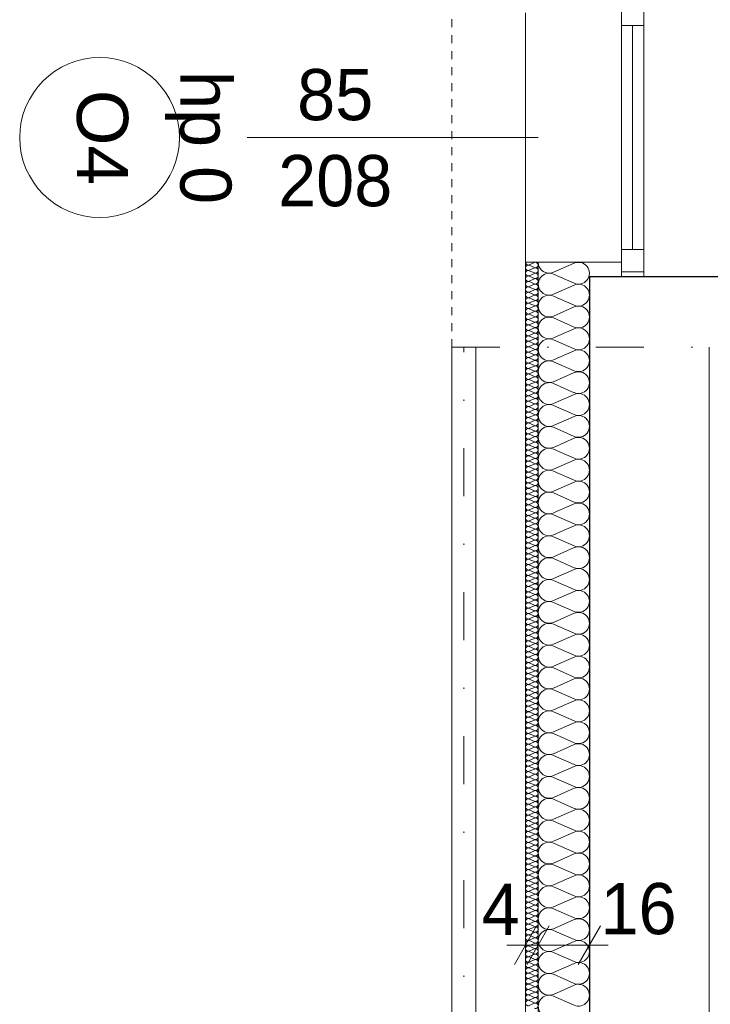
# Model space of a CAD drawing. Extents: x -613240 to -325500, y -25863 to 152403.
# Tile 180 of 254: x -432067 to -429907, y 96948 to 100026. Entities that reach past the tile are written whole.
import ezdxf

# ---------------------------------------------------------------- set-up
doc = ezdxf.new("R2010")
doc.units = 0
doc.header["$MEASUREMENT"] = 0
doc.linetypes.add('Dot & Dashed', pattern=[450, 150, -150, 0, -150])
doc.linetypes.add('Hidden Line', pattern=[50, 25, -25])
for name, color, linetype in [('Arch ocieplenie', 7, 'Continuous'), ('Inwent Izolacje', 7, 'Continuous'), ('INWENT WYMIARY', 7, 'Continuous')]:
    doc.layers.add(name, color=color, linetype=linetype)
for name, color, linetype, lineweight, true_color in [('Arch ocieplenie_Nr_Pióra__9', 7, 'Continuous', 13, 0x3dad99), ('Arch opisy okien_Nr_Pióra__9', 7, 'Continuous', 13, 0x3dad99), ('Arch opisy_Nr_Pióra__9', 7, 'Continuous', 13, 0x3dad99), ('Arch wykończenie_Nr_Pióra__3', 7, 'Continuous', 18, 0xff6600), ('Inwent Izolacje_Nr_Pióra__2', 7, 'Continuous', 13, 0x7f7f7f), ('INWENT KONST. DREWNIANA_Nr_Pióra__2', 7, 'Continuous', 13, 0x7f7f7f), ('INWENT.ŚCIANY_Nr_Pióra__2', 7, 'Continuous', 13, 0x7f7f7f), ('INWENT.ŚCIANY_Nr_Pióra__3', 7, 'Continuous', 18, 0xff6600)]:
    doc.layers.add(name, color=color, linetype=linetype, lineweight=lineweight, true_color=true_color)
for name, color, linetype, lineweight in [('INWENT DACH_Nr_Pióra__21', 7, 'Continuous', 9), ('INWENT KONST. DREWNIANA_Nr_Pióra__21', 7, 'Continuous', 9), ('INWENT WYMIARY_Nr_Pióra__21', 7, 'Continuous', 9), ('INWENT. OKNA_Nr_Pióra__21', 7, 'Continuous', 9), ('INWENT. OKNA_Nr_Pióra__5', 7, 'Continuous', 13), ('INWENT.ŚCIANY_Nr_Pióra__1', 7, 'Continuous', 25), ('INWENT.ŚCIANY_Nr_Pióra__21', 7, 'Continuous', 9)]:
    doc.layers.add(name, color=color, linetype=linetype, lineweight=lineweight)
doc.styles.add('GENERATED_STYLE_1', font='txt')
doc.styles.add('GENERATED_STYLE_10', font='arial.ttf')
doc.styles.add('GENERATED_STYLE_5', font='txt')
doc.dimstyles.new('GENERATED_STYLE__2', dxfattribs={"dimtxt": 160.000002, "dimasz": 91.2, "dimexe": 0.18, "dimexo": 0, "dimgap": 0.09, "dimtad": 1, "dimtih": 1, "dimtoh": 1, "dimdec": 0, "dimlfac": 0.1, "dimzin": 0, "dimdsep": 46, "dimtxsty": 'GENERATED_STYLE_1', "dimblk": 'ARROWHEAD_2', "dimblk1": 'ARROWHEAD_2', "dimblk2": 'ARROWHEAD_2', "dimcen": 0.09, "dimclrd": 7, "dimclre": 7, "dimclrt": 7, "dimazin": 0, "dimtfac": 1, "dimtdec": 4, "dimtmove": 0, "dimatfit": 3, "dimfxl": 0, "dimtolj": 1, "dimtzin": 0, "dimarcsym": 0})

# ---------------------------------------------------------------- blocks, each defined once
blk = doc.blocks.new('Izolacja cieplna 14_229', base_point=(-430484.9, 99267.6))
at = {"layer": 'Arch ocieplenie_Nr_Pióra__9', "linetype": 'Continuous'}
for p, q in [((-430456.9, 99266.9), (-430473, 99259.8)), ((-430473, 99258.4), (-430456.9, 99251.3)), ((-430456.9, 99249.9), (-430473, 99242.8)), ((-430473, 99241.4), (-430456.9, 99234.3)), ((-430456.9, 99232.8), (-430473, 99225.8)), ((-430473, 99224.3), (-430456.9, 99217.3)), ((-430456.9, 99215.8), (-430473, 99208.7)), ((-430473, 99207.3), (-430456.9, 99200.2)), ((-430456.9, 99198.8), (-430473, 99191.7)), ((-430473, 99190.3), (-430456.9, 99183.2)), ((-430456.9, 99181.8), (-430473, 99174.7)), ((-430473, 99173.3), (-430456.9, 99166.2)), ((-430456.9, 99164.7), (-430473, 99157.7)), ((-430473, 99156.2), (-430456.9, 99149.1)), ((-430456.9, 99147.7), (-430473, 99140.6)), ((-430473, 99139.2), (-430456.9, 99132.1)), ((-430456.9, 99130.7), (-430473, 99123.6)), ((-430473, 99122.2), (-430456.9, 99115.1)), ((-430456.9, 99113.7), (-430473, 99106.6)), ((-430473, 99105.2), (-430456.9, 99098.1)), ((-430456.9, 99096.6), (-430473, 99089.6)), ((-430473, 99088.1), (-430456.9, 99081)), ((-430456.9, 99079.6), (-430473, 99072.5)), ((-430473, 99071.1), (-430456.9, 99064)), ((-430456.9, 99062.6), (-430473, 99055.5)), ((-430473, 99054.1), (-430456.9, 99047)), ((-430456.9, 99045.6), (-430473, 99038.5)), ((-430473, 99037.1), (-430456.9, 99030)), ((-430456.9, 99028.5), (-430473, 99021.5)), ((-430473, 99020), (-430456.9, 99012.9)), ((-430456.9, 99011.5), (-430473, 99004.4)), ((-430473, 99003), (-430456.9, 98995.9)), ((-430456.9, 98994.5), (-430473, 98987.4)), ((-430473, 98986), (-430456.9, 98978.9)), ((-430456.9, 98977.5), (-430473, 98970.4)), ((-430473, 98969), (-430456.9, 98961.9)), ((-430456.9, 98960.4), (-430473, 98953.4)), ((-430473, 98951.9), (-430456.9, 98944.8)), ((-430456.9, 98943.4), (-430473, 98936.3)), ((-430473, 98934.9), (-430456.9, 98927.8)), ((-430456.9, 98926.4), (-430473, 98919.3)), ((-430473, 98917.9), (-430456.9, 98910.8)), ((-430456.9, 98909.4), (-430473, 98902.3)), ((-430473, 98900.9), (-430456.9, 98893.8)), ((-430456.9, 98892.3), (-430473, 98885.3)), ((-430473, 98883.8), (-430456.9, 98876.7)), ((-430456.9, 98875.3), (-430473, 98868.2)), ((-430473, 98866.8), (-430456.9, 98859.7)), ((-430456.9, 98858.3), (-430473, 98851.2)), ((-430473, 98849.8), (-430456.9, 98842.7)), ((-430456.9, 98841.3), (-430473, 98834.2)), ((-430473, 98832.8), (-430456.9, 98825.7)), ((-430456.9, 98824.2), (-430473, 98817.2)), ((-430473, 98815.7), (-430456.9, 98808.6)), ((-430456.9, 98807.2), (-430473, 98800.1)), ((-430473, 98798.7), (-430456.9, 98791.6)), ((-430456.9, 98790.2), (-430473, 98783.1)), ((-430473, 98781.7), (-430456.9, 98774.6)), ((-430456.9, 98773.2), (-430473, 98766.1)), ((-430473, 98764.6), (-430456.9, 98757.6)), ((-430456.9, 98756.1), (-430473, 98749.1)), ((-430473, 98747.6), (-430456.9, 98740.5)), ((-430456.9, 98739.1), (-430473, 98732)), ((-430473, 98730.6), (-430456.9, 98723.5)), ((-430456.9, 98722.1), (-430473, 98715)), ((-430473, 98713.6), (-430456.9, 98706.5)), ((-430456.9, 98705.1), (-430473, 98698)), ((-430473, 98696.5), (-430456.9, 98689.5)), ((-430456.9, 98688), (-430473, 98681)), ((-430473, 98679.5), (-430456.9, 98672.4)), ((-430456.9, 98671), (-430473, 98663.9)), ((-430473, 98662.5), (-430456.9, 98655.4)), ((-430456.9, 98654), (-430473, 98646.9)), ((-430473, 98645.5), (-430456.9, 98638.4)), ((-430456.9, 98637), (-430473, 98629.9)), ((-430473, 98628.4), (-430456.9, 98621.4)), ((-430456.9, 98619.9), (-430473, 98612.9)), ((-430473, 98611.4), (-430456.9, 98604.3)), ((-430456.9, 98602.9), (-430473, 98595.8)), ((-430473, 98594.4), (-430456.9, 98587.3)), ((-430456.9, 98585.9), (-430473, 98578.8)), ((-430473, 98577.4), (-430456.9, 98570.3)), ((-430456.9, 98568.9), (-430473, 98561.8)), ((-430473, 98560.3), (-430456.9, 98553.3)), ((-430456.9, 98551.8), (-430473, 98544.8)), ((-430473, 98543.3), (-430456.9, 98536.2)), ((-430456.9, 98534.8), (-430473, 98527.7)), ((-430473, 98526.3), (-430456.9, 98519.2)), ((-430456.9, 98517.8), (-430473, 98510.7)), ((-430473, 98509.3), (-430456.9, 98502.2)), ((-430456.9, 98500.8), (-430473, 98493.7)), ((-430473, 98492.2), (-430456.9, 98485.2)), ((-430456.9, 98483.7), (-430473, 98476.6)), ((-430473, 98475.2), (-430456.9, 98468.1)), ((-430456.9, 98466.7), (-430473, 98459.6)), ((-430473, 98458.2), (-430456.9, 98451.1)), ((-430456.9, 98449.7), (-430473, 98442.6)), ((-430473, 98441.2), (-430456.9, 98434.1)), ((-430456.9, 98432.7), (-430473, 98425.6)), ((-430473, 98424.1), (-430456.9, 98417.1)), ((-430456.9, 98415.6), (-430473, 98408.5)), ((-430473, 98407.1), (-430456.9, 98400)), ((-430456.9, 98398.6), (-430473, 98391.5)), ((-430473, 98390.1), (-430456.9, 98383)), ((-430456.9, 98381.6), (-430473, 98374.5)), ((-430473, 98373.1), (-430456.9, 98366)), ((-430456.9, 98364.6), (-430473, 98357.5)), ((-430473, 98356), (-430456.9, 98349)), ((-430456.9, 98347.5), (-430473, 98340.4)), ((-430473, 98339), (-430456.9, 98331.9)), ((-430456.9, 98330.5), (-430473, 98323.4)), ((-430473, 98322), (-430456.9, 98314.9)), ((-430456.9, 98313.5), (-430473, 98306.4)), ((-430473, 98305), (-430456.9, 98297.9)), ((-430456.9, 98296.5), (-430473, 98289.4)), ((-430473, 98287.9), (-430456.9, 98280.9)), ((-430456.9, 98279.4), (-430473, 98272.3)), ((-430473, 98270.9), (-430456.9, 98263.8)), ((-430456.9, 98262.4), (-430473, 98255.3)), ((-430473, 98253.9), (-430456.9, 98246.8)), ((-430456.9, 98245.4), (-430473, 98238.3)), ((-430473, 98236.9), (-430456.9, 98229.8)), ((-430456.9, 98228.4), (-430473, 98221.3)), ((-430473, 98219.8), (-430456.9, 98212.8)), ((-430456.9, 98211.3), (-430473, 98204.2)), ((-430473, 98202.8), (-430456.9, 98195.7)), ((-430456.9, 98194.3), (-430473, 98187.2)), ((-430473, 98185.8), (-430456.9, 98178.7)), ((-430456.9, 98177.3), (-430473, 98170.2)), ((-430473, 98168.8), (-430456.9, 98161.7)), ((-430456.9, 98160.3), (-430473, 98153.2)), ((-430473, 98151.7), (-430456.9, 98144.7)), ((-430456.9, 98143.2), (-430473, 98136.1)), ((-430473, 98134.7), (-430456.9, 98127.6)), ((-430456.9, 98126.2), (-430473, 98119.1)), ((-430473, 98117.7), (-430456.9, 98110.6)), ((-430456.9, 98109.2), (-430473, 98102.1)), ((-430473, 98100.7), (-430456.9, 98093.6)), ((-430456.9, 98092.1), (-430473, 98085.1)), ((-430473, 98083.6), (-430456.9, 98076.6)), ((-430456.9, 98075.1), (-430473, 98068)), ((-430473, 98066.6), (-430456.9, 98059.5)), ((-430456.9, 98058.1), (-430473, 98051)), ((-430473, 98049.6), (-430456.9, 98042.5)), ((-430456.9, 98041.1), (-430473, 98034)), ((-430473, 98032.6), (-430456.9, 98025.5)), ((-430456.9, 98024), (-430473, 98017)), ((-430473, 98015.5), (-430456.9, 98008.5)), ((-430456.9, 98007), (-430473, 97999.9)), ((-430473, 97998.5), (-430456.9, 97991.4)), ((-430456.9, 97990), (-430473, 97982.9)), ((-430473, 97981.5), (-430456.9, 97974.4)), ((-430456.9, 97973), (-430473, 97965.9)), ((-430473, 97964.5), (-430456.9, 97957.4)), ((-430456.9, 97955.9), (-430473, 97948.9)), ((-430473, 97947.4), (-430456.9, 97940.4)), ((-430456.9, 97938.9), (-430473, 97931.8)), ((-430473, 97930.4), (-430456.9, 97923.3)), ((-430456.9, 97921.9), (-430473, 97914.8)), ((-430473, 97913.4), (-430456.9, 97906.3)), ((-430456.9, 97904.9), (-430473, 97897.8)), ((-430473, 97896.4), (-430456.9, 97889.3)), ((-430456.9, 97887.8), (-430473, 97880.8)), ((-430473, 97879.3), (-430456.9, 97872.3)), ((-430456.9, 97870.8), (-430473, 97863.7)), ((-430473, 97862.3), (-430456.9, 97855.2)), ((-430456.9, 97853.8), (-430473, 97846.7)), ((-430473, 97845.3), (-430456.9, 97838.2)), ((-430456.9, 97836.8), (-430473, 97829.7)), ((-430473, 97828.3), (-430456.9, 97821.2)), ((-430456.9, 97819.7), (-430473, 97812.7)), ((-430473, 97811.2), (-430456.9, 97804.1)), ((-430456.9, 97802.7), (-430473, 97795.6)), ((-430473, 97794.2), (-430456.9, 97787.1)), ((-430456.9, 97785.7), (-430473, 97778.6)), ((-430473, 97777.2), (-430456.9, 97770.1)), ((-430456.9, 97768.7), (-430473, 97761.6)), ((-430473, 97760.2), (-430456.9, 97753.1)), ((-430456.9, 97751.6), (-430473, 97744.6)), ((-430473, 97743.1), (-430456.9, 97736)), ((-430456.9, 97734.6), (-430473, 97727.5)), ((-430473, 97726.1), (-430456.9, 97719)), ((-430456.9, 97717.6), (-430473, 97710.5)), ((-430473, 97709.1), (-430456.9, 97702)), ((-430456.9, 97700.6), (-430473, 97693.5)), ((-430473, 97692.1), (-430456.9, 97685)), ((-430456.9, 97683.5), (-430473, 97676.5)), ((-430473, 97675), (-430456.9, 97667.9)), ((-430456.9, 97666.5), (-430473, 97659.4)), ((-430473, 97658), (-430456.9, 97650.9)), ((-430456.9, 97649.5), (-430473, 97642.4)), ((-430473, 97641), (-430456.9, 97633.9)), ((-430456.9, 97632.5), (-430473, 97625.4)), ((-430473, 97624), (-430456.9, 97616.9)), ((-430456.9, 97615.4), (-430473, 97608.4)), ((-430473, 97606.9), (-430456.9, 97599.8)), ((-430456.9, 97598.4), (-430473, 97591.3)), ((-430473, 97589.9), (-430456.9, 97582.8)), ((-430456.9, 97581.4), (-430473, 97574.3)), ((-430473, 97572.9), (-430456.9, 97565.8)), ((-430456.9, 97564.4), (-430473, 97557.3)), ((-430473, 97555.9), (-430456.9, 97548.8)), ((-430456.9, 97547.3), (-430473, 97540.3)), ((-430473, 97538.8), (-430456.9, 97531.7)), ((-430456.9, 97530.3), (-430473, 97523.2)), ((-430473, 97521.8), (-430456.9, 97514.7)), ((-430456.9, 97513.3), (-430473, 97506.2)), ((-430473, 97504.8), (-430456.9, 97497.7)), ((-430456.9, 97496.3), (-430473, 97489.2)), ((-430473, 97487.8), (-430456.9, 97480.7)), ((-430456.9, 97479.2), (-430473, 97472.2)), ((-430473, 97470.7), (-430456.9, 97463.6)), ((-430456.9, 97462.2), (-430473, 97455.1)), ((-430473, 97453.7), (-430456.9, 97446.6)), ((-430456.9, 97445.2), (-430473, 97438.1)), ((-430473, 97436.7), (-430456.9, 97429.6)), ((-430456.9, 97428.2), (-430473, 97421.1)), ((-430473, 97419.6), (-430456.9, 97412.6)), ((-430456.9, 97411.1), (-430473, 97404.1)), ((-430473, 97402.6), (-430456.9, 97395.5)), ((-430456.9, 97394.1), (-430473, 97387)), ((-430473, 97385.6), (-430456.9, 97378.5)), ((-430456.9, 97377.1), (-430473, 97370)), ((-430473, 97368.6), (-430456.9, 97361.5)), ((-430456.9, 97360.1), (-430473, 97353)), ((-430473, 97351.5), (-430456.9, 97344.5)), ((-430456.9, 97343), (-430473, 97336)), ((-430473, 97334.5), (-430456.9, 97327.4)), ((-430456.9, 97326), (-430473, 97318.9)), ((-430473, 97317.5), (-430456.9, 97310.4)), ((-430456.9, 97309), (-430473, 97301.9)), ((-430473, 97300.5), (-430456.9, 97293.4)), ((-430456.9, 97292), (-430473, 97284.9)), ((-430473, 97283.4), (-430456.9, 97276.4)), ((-430456.9, 97274.9), (-430473, 97267.9)), ((-430473, 97266.4), (-430456.9, 97259.3)), ((-430456.9, 97257.9), (-430473, 97250.8)), ((-430473, 97249.4), (-430456.9, 97242.3)), ((-430456.9, 97240.9), (-430473, 97233.8)), ((-430473, 97232.4), (-430456.9, 97225.3)), ((-430456.9, 97223.9), (-430473, 97216.8)), ((-430473, 97215.3), (-430456.9, 97208.3)), ((-430456.9, 97206.8), (-430473, 97199.8)), ((-430473, 97198.3), (-430456.9, 97191.2)), ((-430456.9, 97189.8), (-430473, 97182.7)), ((-430473, 97181.3), (-430456.9, 97174.2)), ((-430456.9, 97172.8), (-430473, 97165.7)), ((-430473, 97164.3), (-430456.9, 97157.2)), ((-430456.9, 97155.8), (-430473, 97148.7)), ((-430473, 97147.2), (-430456.9, 97140.2)), ((-430456.9, 97138.7), (-430473, 97131.6)), ((-430473, 97130.2), (-430456.9, 97123.1)), ((-430456.9, 97121.7), (-430473, 97114.6)), ((-430473, 97113.2), (-430456.9, 97106.1)), ((-430456.9, 97104.7), (-430473, 97097.6)), ((-430473, 97096.2), (-430456.9, 97089.1)), ((-430456.9, 97087.7), (-430473, 97080.6)), ((-430473, 97079.1), (-430456.9, 97072.1)), ((-430456.9, 97070.6), (-430473, 97063.5)), ((-430473, 97062.1), (-430456.9, 97055)), ((-430456.9, 97053.6), (-430473, 97046.5)), ((-430473, 97045.1), (-430456.9, 97038)), ((-430456.9, 97036.6), (-430473, 97029.5)), ((-430473, 97028.1), (-430456.9, 97021)), ((-430456.9, 97019.6), (-430473, 97012.5)), ((-430473, 97011), (-430456.9, 97004)), ((-430456.9, 97002.5), (-430473, 96995.4)), ((-430473, 96994), (-430456.9, 96986.9)), ((-430456.9, 96985.5), (-430473, 96978.4)), ((-430473, 96977), (-430456.9, 96969.9)), ((-430456.9, 96968.5), (-430473, 96961.4)), ((-430473, 96960), (-430456.9, 96952.9)), ((-430456.9, 96951.5), (-430473, 96944.4))]:
    blk.add_line(p, q, dxfattribs=at)
for centre, start_param, end_param in [((-430476.4, 99250.6), 2.7288, 6.695979), ((-430476.4, 99267.6), 4.712389, 6.695979), ((-430453.5, 99259.1), 5.870392, 9.837571), ((-430476.4, 99233.6), 2.7288, 6.695979), ((-430476.4, 99216.5), 2.7288, 6.695979), ((-430453.5, 99242.1), 5.870392, 9.837571), ((-430453.5, 99225), 5.870392, 9.837571), ((-430476.4, 99199.5), 2.7288, 6.695979), ((-430453.5, 99208), 5.870392, 9.837571), ((-430453.5, 99191), 5.870392, 9.837571), ((-430476.4, 99182.5), 2.7288, 6.695979), ((-430476.4, 99165.5), 2.7288, 6.695979), ((-430453.5, 99174), 5.870392, 9.837571), ((-430453.5, 99156.9), 5.870392, 9.837571), ((-430476.4, 99148.4), 2.7288, 6.695979), ((-430476.4, 99131.4), 2.7288, 6.695979), ((-430453.5, 99139.9), 5.870392, 9.837571), ((-430476.4, 99114.4), 2.7288, 6.695979), ((-430476.4, 99097.4), 2.7288, 6.695979), ((-430453.5, 99122.9), 5.870392, 9.837571), ((-430453.5, 99105.9), 5.870392, 9.837571), ((-430476.4, 99080.3), 2.7288, 6.695979), ((-430476.4, 99063.3), 2.7288, 6.695979), ((-430453.5, 99088.8), 5.870392, 9.837571), ((-430453.5, 99071.8), 5.870392, 9.837571), ((-430476.4, 99046.3), 2.7288, 6.695979), ((-430453.5, 99054.8), 5.870392, 9.837571), ((-430453.5, 99037.8), 5.870392, 9.837571), ((-430476.4, 99029.3), 2.7288, 6.695979), ((-430476.4, 99012.2), 2.7288, 6.695979), ((-430453.5, 99020.7), 5.870392, 9.837571), ((-430453.5, 99003.7), 5.870392, 9.837571), ((-430476.4, 98995.2), 2.7288, 6.695979), ((-430476.4, 98978.2), 2.7288, 6.695979), ((-430453.5, 98986.7), 5.870392, 9.837571), ((-430476.4, 98961.2), 2.7288, 6.695979), ((-430476.4, 98944.1), 2.7288, 6.695979), ((-430453.5, 98969.7), 5.870392, 9.837571), ((-430453.5, 98952.6), 5.870392, 9.837571), ((-430476.4, 98927.1), 2.7288, 6.695979), ((-430476.4, 98910.1), 2.7288, 6.695979), ((-430453.5, 98935.6), 5.870392, 9.837571), ((-430453.5, 98918.6), 5.870392, 9.837571), ((-430476.4, 98893.1), 2.7288, 6.695979), ((-430453.5, 98901.6), 5.870392, 9.837571), ((-430453.5, 98884.5), 5.870392, 9.837571), ((-430476.4, 98876), 2.7288, 6.695979), ((-430476.4, 98859), 2.7288, 6.695979), ((-430453.5, 98867.5), 5.870392, 9.837571), ((-430453.5, 98850.5), 5.870392, 9.837571), ((-430476.4, 98842), 2.7288, 6.695979), ((-430476.4, 98825), 2.7288, 6.695979), ((-430453.5, 98833.5), 5.870392, 9.837571), ((-430453.5, 98816.4), 5.870392, 9.837571), ((-430476.4, 98807.9), 2.7288, 6.695979), ((-430476.4, 98790.9), 2.7288, 6.695979), ((-430453.5, 98799.4), 5.870392, 9.837571), ((-430476.4, 98773.9), 2.7288, 6.695979), ((-430476.4, 98756.9), 2.7288, 6.695979), ((-430453.5, 98782.4), 5.870392, 9.837571), ((-430453.5, 98765.4), 5.870392, 9.837571), ((-430476.4, 98739.8), 2.7288, 6.695979), ((-430453.5, 98748.3), 5.870392, 9.837571), ((-430453.5, 98731.3), 5.870392, 9.837571), ((-430476.4, 98722.8), 2.7288, 6.695979), ((-430476.4, 98705.8), 2.7288, 6.695979), ((-430453.5, 98714.3), 5.870392, 9.837571), ((-430453.5, 98697.3), 5.870392, 9.837571), ((-430476.4, 98688.8), 2.7288, 6.695979), ((-430476.4, 98671.7), 2.7288, 6.695979), ((-430453.5, 98680.2), 5.870392, 9.837571), ((-430453.5, 98663.2), 5.870392, 9.837571), ((-430476.4, 98654.7), 2.7288, 6.695979), ((-430476.4, 98637.7), 2.7288, 6.695979), ((-430453.5, 98646.2), 5.870392, 9.837571), ((-430476.4, 98620.6), 2.7288, 6.695979), ((-430476.4, 98603.6), 2.7288, 6.695979), ((-430453.5, 98629.2), 5.870392, 9.837571), ((-430453.5, 98612.1), 5.870392, 9.837571), ((-430476.4, 98586.6), 2.7288, 6.695979), ((-430453.5, 98595.1), 5.870392, 9.837571), ((-430453.5, 98578.1), 5.870392, 9.837571), ((-430476.4, 98569.6), 2.7288, 6.695979), ((-430476.4, 98552.5), 2.7288, 6.695979), ((-430453.5, 98561.1), 5.870392, 9.837571), ((-430453.5, 98544), 5.870392, 9.837571), ((-430476.4, 98535.5), 2.7288, 6.695979), ((-430476.4, 98518.5), 2.7288, 6.695979), ((-430453.5, 98527), 5.870392, 9.837571), ((-430453.5, 98510), 5.870392, 9.837571), ((-430476.4, 98501.5), 2.7288, 6.695979), ((-430476.4, 98484.4), 2.7288, 6.695979), ((-430453.5, 98493), 5.870392, 9.837571), ((-430476.4, 98467.4), 2.7288, 6.695979), ((-430476.4, 98450.4), 2.7288, 6.695979), ((-430453.5, 98475.9), 5.870392, 9.837571), ((-430453.5, 98458.9), 5.870392, 9.837571), ((-430476.4, 98433.4), 2.7288, 6.695979), ((-430476.4, 98416.3), 2.7288, 6.695979), ((-430453.5, 98441.9), 5.870392, 9.837571), ((-430453.5, 98424.9), 5.870392, 9.837571), ((-430476.4, 98399.3), 2.7288, 6.695979), ((-430453.5, 98407.8), 5.870392, 9.837571), ((-430453.5, 98390.8), 5.870392, 9.837571), ((-430476.4, 98382.3), 2.7288, 6.695979), ((-430476.4, 98365.3), 2.7288, 6.695979), ((-430453.5, 98373.8), 5.870392, 9.837571), ((-430453.5, 98356.8), 5.870392, 9.837571), ((-430476.4, 98348.2), 2.7288, 6.695979), ((-430476.4, 98331.2), 2.7288, 6.695979), ((-430453.5, 98339.7), 5.870392, 9.837571), ((-430476.4, 98314.2), 2.7288, 6.695979), ((-430476.4, 98297.2), 2.7288, 6.695979), ((-430453.5, 98322.7), 5.870392, 9.837571), ((-430453.5, 98305.7), 5.870392, 9.837571), ((-430476.4, 98280.1), 2.7288, 6.695979), ((-430476.4, 98263.1), 2.7288, 6.695979), ((-430453.5, 98288.7), 5.870392, 9.837571), ((-430453.5, 98271.6), 5.870392, 9.837571), ((-430476.4, 98246.1), 2.7288, 6.695979), ((-430453.5, 98254.6), 5.870392, 9.837571), ((-430453.5, 98237.6), 5.870392, 9.837571), ((-430476.4, 98229.1), 2.7288, 6.695979), ((-430476.4, 98212), 2.7288, 6.695979), ((-430453.5, 98220.6), 5.870392, 9.837571), ((-430453.5, 98203.5), 5.870392, 9.837571), ((-430476.4, 98195), 2.7288, 6.695979), ((-430476.4, 98178), 2.7288, 6.695979), ((-430453.5, 98186.5), 5.870392, 9.837571), ((-430476.4, 98161), 2.7288, 6.695979), ((-430476.4, 98143.9), 2.7288, 6.695979), ((-430453.5, 98169.5), 5.870392, 9.837571), ((-430453.5, 98152.5), 5.870392, 9.837571), ((-430476.4, 98126.9), 2.7288, 6.695979), ((-430476.4, 98109.9), 2.7288, 6.695979), ((-430453.5, 98135.4), 5.870392, 9.837571), ((-430453.5, 98118.4), 5.870392, 9.837571), ((-430476.4, 98092.9), 2.7288, 6.695979), ((-430453.5, 98101.4), 5.870392, 9.837571), ((-430453.5, 98084.4), 5.870392, 9.837571), ((-430476.4, 98075.8), 2.7288, 6.695979), ((-430476.4, 98058.8), 2.7288, 6.695979), ((-430453.5, 98067.3), 5.870392, 9.837571), ((-430453.5, 98050.3), 5.870392, 9.837571), ((-430476.4, 98041.8), 2.7288, 6.695979), ((-430476.4, 98024.8), 2.7288, 6.695979), ((-430453.5, 98033.3), 5.870392, 9.837571), ((-430453.5, 98016.3), 5.870392, 9.837571), ((-430476.4, 98007.7), 2.7288, 6.695979), ((-430476.4, 97990.7), 2.7288, 6.695979), ((-430453.5, 97999.2), 5.870392, 9.837571), ((-430476.4, 97973.7), 2.7288, 6.695979), ((-430476.4, 97956.7), 2.7288, 6.695979), ((-430453.5, 97982.2), 5.870392, 9.837571), ((-430453.5, 97965.2), 5.870392, 9.837571), ((-430476.4, 97939.6), 2.7288, 6.695979), ((-430453.5, 97948.1), 5.870392, 9.837571), ((-430453.5, 97931.1), 5.870392, 9.837571), ((-430476.4, 97922.6), 2.7288, 6.695979), ((-430476.4, 97905.6), 2.7288, 6.695979), ((-430453.5, 97914.1), 5.870392, 9.837571), ((-430453.5, 97897.1), 5.870392, 9.837571), ((-430476.4, 97888.6), 2.7288, 6.695979), ((-430476.4, 97871.5), 2.7288, 6.695979), ((-430453.5, 97880), 5.870392, 9.837571), ((-430453.5, 97863), 5.870392, 9.837571), ((-430476.4, 97854.5), 2.7288, 6.695979), ((-430476.4, 97837.5), 2.7288, 6.695979), ((-430453.5, 97846), 5.870392, 9.837571), ((-430476.4, 97820.5), 2.7288, 6.695979), ((-430476.4, 97803.4), 2.7288, 6.695979), ((-430453.5, 97829), 5.870392, 9.837571), ((-430453.5, 97811.9), 5.870392, 9.837571), ((-430476.4, 97786.4), 2.7288, 6.695979), ((-430453.5, 97794.9), 5.870392, 9.837571), ((-430453.5, 97777.9), 5.870392, 9.837571), ((-430476.4, 97769.4), 2.7288, 6.695979), ((-430476.4, 97752.4), 2.7288, 6.695979), ((-430453.5, 97760.9), 5.870392, 9.837571), ((-430453.5, 97743.8), 5.870392, 9.837571), ((-430476.4, 97735.3), 2.7288, 6.695979), ((-430476.4, 97718.3), 2.7288, 6.695979), ((-430453.5, 97726.8), 5.870392, 9.837571), ((-430453.5, 97709.8), 5.870392, 9.837571), ((-430476.4, 97701.3), 2.7288, 6.695979), ((-430476.4, 97684.3), 2.7288, 6.695979), ((-430453.5, 97692.8), 5.870392, 9.837571), ((-430476.4, 97667.2), 2.7288, 6.695979), ((-430476.4, 97650.2), 2.7288, 6.695979), ((-430453.5, 97675.7), 5.870392, 9.837571), ((-430453.5, 97658.7), 5.870392, 9.837571), ((-430476.4, 97633.2), 2.7288, 6.695979), ((-430476.4, 97616.2), 2.7288, 6.695979), ((-430453.5, 97641.7), 5.870392, 9.837571), ((-430453.5, 97624.7), 5.870392, 9.837571), ((-430476.4, 97599.1), 2.7288, 6.695979), ((-430453.5, 97607.6), 5.870392, 9.837571), ((-430453.5, 97590.6), 5.870392, 9.837571), ((-430476.4, 97582.1), 2.7288, 6.695979), ((-430476.4, 97565.1), 2.7288, 6.695979), ((-430453.5, 97573.6), 5.870392, 9.837571), ((-430453.5, 97556.6), 5.870392, 9.837571), ((-430476.4, 97548.1), 2.7288, 6.695979), ((-430476.4, 97531), 2.7288, 6.695979), ((-430453.5, 97539.5), 5.870392, 9.837571), ((-430476.4, 97514), 2.7288, 6.695979), ((-430476.4, 97497), 2.7288, 6.695979), ((-430453.5, 97522.5), 5.870392, 9.837571), ((-430453.5, 97505.5), 5.870392, 9.837571), ((-430476.4, 97480), 2.7288, 6.695979), ((-430476.4, 97462.9), 2.7288, 6.695979), ((-430453.5, 97488.5), 5.870392, 9.837571), ((-430453.5, 97471.4), 5.870392, 9.837571), ((-430476.4, 97445.9), 2.7288, 6.695979), ((-430453.5, 97454.4), 5.870392, 9.837571), ((-430453.5, 97437.4), 5.870392, 9.837571), ((-430476.4, 97428.9), 2.7288, 6.695979), ((-430476.4, 97411.9), 2.7288, 6.695979), ((-430453.5, 97420.4), 5.870392, 9.837571), ((-430453.5, 97403.3), 5.870392, 9.837571), ((-430476.4, 97394.8), 2.7288, 6.695979), ((-430476.4, 97377.8), 2.7288, 6.695979), ((-430453.5, 97386.3), 5.870392, 9.837571), ((-430476.4, 97360.8), 2.7288, 6.695979), ((-430476.4, 97343.8), 2.7288, 6.695979), ((-430453.5, 97369.3), 5.870392, 9.837571), ((-430453.5, 97352.3), 5.870392, 9.837571), ((-430476.4, 97326.7), 2.7288, 6.695979), ((-430476.4, 97309.7), 2.7288, 6.695979), ((-430453.5, 97335.2), 5.870392, 9.837571), ((-430453.5, 97318.2), 5.870392, 9.837571), ((-430476.4, 97292.7), 2.7288, 6.695979), ((-430453.5, 97301.2), 5.870392, 9.837571), ((-430453.5, 97284.2), 5.870392, 9.837571), ((-430476.4, 97275.6), 2.7288, 6.695979), ((-430476.4, 97258.6), 2.7288, 6.695979), ((-430453.5, 97267.1), 5.870392, 9.837571), ((-430453.5, 97250.1), 5.870392, 9.837571), ((-430476.4, 97241.6), 2.7288, 6.695979), ((-430476.4, 97224.6), 2.7288, 6.695979), ((-430453.5, 97233.1), 5.870392, 9.837571), ((-430453.5, 97216.1), 5.870392, 9.837571), ((-430476.4, 97207.5), 2.7288, 6.695979), ((-430476.4, 97190.5), 2.7288, 6.695979), ((-430453.5, 97199), 5.870392, 9.837571), ((-430476.4, 97173.5), 2.7288, 6.695979), ((-430476.4, 97156.5), 2.7288, 6.695979), ((-430453.5, 97182), 5.870392, 9.837571), ((-430453.5, 97165), 5.870392, 9.837571), ((-430476.4, 97139.4), 2.7288, 6.695979), ((-430453.5, 97148), 5.870392, 9.837571), ((-430453.5, 97130.9), 5.870392, 9.837571), ((-430476.4, 97122.4), 2.7288, 6.695979), ((-430476.4, 97105.4), 2.7288, 6.695979), ((-430453.5, 97113.9), 5.870392, 9.837571), ((-430453.5, 97096.9), 5.870392, 9.837571), ((-430476.4, 97088.4), 2.7288, 6.695979), ((-430476.4, 97071.3), 2.7288, 6.695979), ((-430453.5, 97079.9), 5.870392, 9.837571), ((-430453.5, 97062.8), 5.870392, 9.837571), ((-430476.4, 97054.3), 2.7288, 6.695979), ((-430476.4, 97037.3), 2.7288, 6.695979), ((-430453.5, 97045.8), 5.870392, 9.837571), ((-430476.4, 97020.3), 2.7288, 6.695979), ((-430476.4, 97003.2), 2.7288, 6.695979), ((-430453.5, 97028.8), 5.870392, 9.837571), ((-430453.5, 97011.8), 5.870392, 9.837571), ((-430476.4, 96986.2), 2.7288, 6.695979), ((-430453.5, 96994.7), 5.870392, 9.837571), ((-430453.5, 96977.7), 5.870392, 9.837571), ((-430476.4, 96969.2), 2.7288, 6.695979), ((-430476.4, 96952.2), 2.7288, 6.695979), ((-430453.5, 96960.7), 5.870392, 9.837571), ((-430453.5, 96943.7), 5.870392, 9.837571)]:
    blk.add_ellipse(centre, major_axis=(0, -8.51), ratio=0.99935, start_param=start_param, end_param=end_param, dxfattribs=at)
blk = doc.blocks.new('Izolacja cieplna 14_340', base_point=(-430444.9, 95232.6))
at = {"layer": 'Inwent Izolacje_Nr_Pióra__2', "linetype": 'Continuous'}
for p, q in [((-430397.3, 99236.3), (-430332.6, 99264.7)), ((-430332.6, 99202.1), (-430397.3, 99230.5)), ((-430397.3, 99167.9), (-430332.6, 99196.3)), ((-430332.6, 99133.7), (-430397.3, 99162.2)), ((-430397.3, 99099.5), (-430332.6, 99128)), ((-430332.6, 99065.3), (-430397.3, 99093.8)), ((-430397.3, 99031.1), (-430332.6, 99059.6)), ((-430332.6, 98996.9), (-430397.3, 99025.4)), ((-430397.3, 98962.7), (-430332.6, 98991.2)), ((-430332.6, 98928.5), (-430397.3, 98957)), ((-430397.3, 98894.3), (-430332.6, 98922.8)), ((-430332.6, 98860.1), (-430397.3, 98888.6)), ((-430397.3, 98825.9), (-430332.6, 98854.4)), ((-430332.6, 98791.8), (-430397.3, 98820.2)), ((-430397.3, 98757.6), (-430332.6, 98786)), ((-430332.6, 98723.4), (-430397.3, 98751.8)), ((-430397.3, 98689.2), (-430332.6, 98717.6)), ((-430332.6, 98655), (-430397.3, 98683.4)), ((-430397.3, 98620.8), (-430332.6, 98649.2)), ((-430332.6, 98586.6), (-430397.3, 98615)), ((-430397.3, 98552.4), (-430332.6, 98580.8)), ((-430332.6, 98518.2), (-430397.3, 98546.6)), ((-430397.3, 98484), (-430332.6, 98512.4)), ((-430332.6, 98449.8), (-430397.3, 98478.3)), ((-430397.3, 98415.6), (-430332.6, 98444.1)), ((-430332.6, 98381.4), (-430397.3, 98409.9)), ((-430397.3, 98347.2), (-430332.6, 98375.7)), ((-430332.6, 98313), (-430397.3, 98341.5)), ((-430397.3, 98278.8), (-430332.6, 98307.3)), ((-430332.6, 98244.6), (-430397.3, 98273.1)), ((-430397.3, 98210.4), (-430332.6, 98238.9)), ((-430332.6, 98176.2), (-430397.3, 98204.7)), ((-430397.3, 98142.1), (-430332.6, 98170.5)), ((-430332.6, 98107.9), (-430397.3, 98136.3)), ((-430397.3, 98073.7), (-430332.6, 98102.1)), ((-430332.6, 98039.5), (-430397.3, 98067.9)), ((-430397.3, 98005.3), (-430332.6, 98033.7)), ((-430332.6, 97971.1), (-430397.3, 97999.5)), ((-430397.3, 97936.9), (-430332.6, 97965.3)), ((-430332.6, 97902.7), (-430397.3, 97931.1)), ((-430397.3, 97868.5), (-430332.6, 97896.9)), ((-430332.6, 97834.3), (-430397.3, 97862.7)), ((-430397.3, 97800.1), (-430332.6, 97828.6)), ((-430332.6, 97765.9), (-430397.3, 97794.4)), ((-430397.3, 97731.7), (-430332.6, 97760.2)), ((-430332.6, 97697.5), (-430397.3, 97726)), ((-430397.3, 97663.3), (-430332.6, 97691.8)), ((-430332.6, 97629.1), (-430397.3, 97657.6)), ((-430397.3, 97594.9), (-430332.6, 97623.4)), ((-430332.6, 97560.7), (-430397.3, 97589.2)), ((-430397.3, 97526.5), (-430332.6, 97555)), ((-430332.6, 97492.3), (-430397.3, 97520.8)), ((-430397.3, 97458.2), (-430332.6, 97486.6)), ((-430332.6, 97424), (-430397.3, 97452.4)), ((-430397.3, 97389.8), (-430332.6, 97418.2)), ((-430332.6, 97355.6), (-430397.3, 97384)), ((-430397.3, 97321.4), (-430332.6, 97349.8)), ((-430332.6, 97287.2), (-430397.3, 97315.6)), ((-430397.3, 97253), (-430332.6, 97281.4)), ((-430332.6, 97218.8), (-430397.3, 97247.2)), ((-430397.3, 97184.6), (-430332.6, 97213)), ((-430332.6, 97150.4), (-430397.3, 97178.8)), ((-430397.3, 97116.2), (-430332.6, 97144.7)), ((-430332.6, 97082), (-430397.3, 97110.5)), ((-430397.3, 97047.8), (-430332.6, 97076.3)), ((-430332.6, 97013.6), (-430397.3, 97042.1)), ((-430397.3, 96979.4), (-430332.6, 97007.9)), ((-430332.6, 96945.2), (-430397.3, 96973.7))]:
    blk.add_line(p, q, dxfattribs=at)
for centre, start_param, end_param in [((-430410.9, 99267.6), 1.570796, 3.554385), ((-430319, 99233.4), 2.728799, 6.695979), ((-430410.9, 99199.2), 5.870392, 9.837571), ((-430319, 99165), 2.728799, 6.695979), ((-430410.9, 99130.8), 5.870392, 9.837571), ((-430319, 99096.6), 2.728799, 6.695979), ((-430410.9, 99062.4), 5.870392, 9.837571), ((-430319, 99028.2), 2.728799, 6.695979), ((-430410.9, 98994.1), 5.870392, 9.837571), ((-430319, 98959.9), 2.728799, 6.695979), ((-430410.9, 98925.7), 5.870392, 9.837571), ((-430319, 98891.5), 2.728799, 6.695979), ((-430410.9, 98857.3), 5.870392, 9.837571), ((-430319, 98823.1), 2.728799, 6.695979), ((-430410.9, 98788.9), 5.870392, 9.837571), ((-430319, 98754.7), 2.728799, 6.695979), ((-430410.9, 98720.5), 5.870392, 9.837571), ((-430319, 98686.3), 2.728799, 6.695979), ((-430410.9, 98652.1), 5.870392, 9.837571), ((-430319, 98617.9), 2.728799, 6.695979), ((-430410.9, 98583.7), 5.870392, 9.837571), ((-430319, 98549.5), 2.728799, 6.695979), ((-430410.9, 98515.3), 5.870392, 9.837571), ((-430319, 98481.1), 2.728799, 6.695979), ((-430410.9, 98446.9), 5.870392, 9.837571), ((-430319, 98412.7), 2.728799, 6.695979), ((-430410.9, 98378.5), 5.870392, 9.837571), ((-430319, 98344.3), 2.728799, 6.695979), ((-430410.9, 98310.2), 5.870392, 9.837571), ((-430319, 98276), 2.728799, 6.695979), ((-430410.9, 98241.8), 5.870392, 9.837571), ((-430319, 98207.6), 2.728799, 6.695979), ((-430410.9, 98173.4), 5.870392, 9.837571), ((-430319, 98139.2), 2.728799, 6.695979), ((-430410.9, 98105), 5.870392, 9.837571), ((-430319, 98070.8), 2.728799, 6.695979), ((-430410.9, 98036.6), 5.870392, 9.837571), ((-430319, 98002.4), 2.728799, 6.695979), ((-430410.9, 97968.2), 5.870392, 9.837571), ((-430319, 97934), 2.728799, 6.695979), ((-430410.9, 97899.8), 5.870392, 9.837571), ((-430319, 97865.6), 2.728799, 6.695979), ((-430410.9, 97831.4), 5.870392, 9.837571), ((-430319, 97797.2), 2.728799, 6.695979), ((-430410.9, 97763), 5.870392, 9.837571), ((-430319, 97728.8), 2.728799, 6.695979), ((-430410.9, 97694.6), 5.870392, 9.837571), ((-430319, 97660.4), 2.728799, 6.695979), ((-430410.9, 97626.3), 5.870392, 9.837571), ((-430319, 97592.1), 2.728799, 6.695979), ((-430410.9, 97557.9), 5.870392, 9.837571), ((-430319, 97523.7), 2.728799, 6.695979), ((-430410.9, 97489.5), 5.870392, 9.837571), ((-430319, 97455.3), 2.728799, 6.695979), ((-430410.9, 97421.1), 5.870392, 9.837571), ((-430319, 97386.9), 2.728799, 6.695979), ((-430410.9, 97352.7), 5.870392, 9.837571), ((-430319, 97318.5), 2.728799, 6.695979), ((-430410.9, 97284.3), 5.870392, 9.837571), ((-430319, 97250.1), 2.728799, 6.695979), ((-430410.9, 97215.9), 5.870392, 9.837571), ((-430319, 97181.7), 2.728799, 6.695979), ((-430410.9, 97147.5), 5.870392, 9.837571), ((-430319, 97113.3), 2.728799, 6.695979), ((-430410.9, 97079.1), 5.870392, 9.837571), ((-430319, 97044.9), 2.728799, 6.695979), ((-430410.9, 97010.7), 5.870392, 9.837571), ((-430319, 96976.6), 2.728799, 6.695979), ((-430410.9, 96942.4), 5.870392, 9.837571)]:
    blk.add_ellipse(centre, major_axis=(0, 34.2), ratio=0.995133, start_param=start_param, end_param=end_param, dxfattribs=at)
blk = doc.blocks.new('*D776')
at = {"layer": 'INWENT WYMIARY_Nr_Pióra__21', "linetype": 'Continuous'}
for p, q in [((-430484.9, 97043.2), (-430484.9, 97223.2)), ((-430444.9, 97043.2), (-430444.9, 97223.2)), ((-430450.3, 97193.2), (-430519.6, 97073.2)), ((-430410.3, 97193.2), (-430479.6, 97073.2)), ((-430543.6, 97133.2), (-430484.9, 97133.2)), ((-430484.9, 97133.2), (-430444.9, 97133.2))]:
    blk.add_line(p, q, dxfattribs=at)
at = {"layer": 'INWENT WYMIARY_Nr_Pióra__21', "char_height": 160, "attachment_point": 7, "style": 'GENERATED_STYLE_1'}
for s, insert in [('{4}', (-430622, 97165.2)), ('{16}', (-430250.3, 97165.2))]:
    blk.add_mtext(s, dxfattribs=dict(at, insert=insert))
blk = doc.blocks.new('ARROWHEAD_2')
at = {"color": 0, "linetype": 'Continuous', "lineweight": 0}
for p, q in [((-0.378, -0.655), (0.378, 0.655)), ((0, 0), (-1, 0))]:
    blk.add_line(p, q, dxfattribs=at)
blk = doc.blocks.new('*D777')
at = {"layer": 'INWENT WYMIARY_Nr_Pióra__21', "linetype": 'Continuous'}
for p, q in [((-430444.9, 97043.2), (-430444.9, 97223.2)), ((-430284.9, 97043.2), (-430284.9, 97223.2)), ((-430410.3, 97193.2), (-430479.6, 97073.2)), ((-430319.6, 97073.2), (-430250.3, 97193.2)), ((-430444.9, 97133.2), (-430284.9, 97133.2)), ((-430284.9, 97133.2), (-430226.3, 97133.2))]:
    blk.add_line(p, q, dxfattribs=at)
at = {"layer": 'INWENT WYMIARY_Nr_Pióra__21', "char_height": 160, "attachment_point": 7, "style": 'GENERATED_STYLE_1'}
for s, insert in [('{4}', (-430622, 97165.2)), ('{16}', (-430250.3, 97165.2))]:
    blk.add_mtext(s, dxfattribs=dict(at, insert=insert))

msp = doc.modelspace()

# ---------------------------------------------------------------- linework, layer by layer
at = {"layer": 'Arch opisy_Nr_Pióra__9', "linetype": 'Continuous'}
msp.add_circle((-431816.5, 99657.6), 250, dxfattribs=at)
at = {"layer": 'Arch wykończenie_Nr_Pióra__3', "linetype": 'Continuous'}
msp.add_line((-430484.9, 95232.6), (-430484.9, 99267.6), dxfattribs=at)
at = {"layer": 'INWENT DACH_Nr_Pióra__21', "linetype": 'Hidden Line'}
for p, q in [((-430714.9, 99002.6), (-430714.9, 107332.6)), ((-430714.9, 95132.6), (-430714.9, 99002.6))]:
    msp.add_line(p, q, dxfattribs=at)
at = {"layer": 'INWENT KONST. DREWNIANA_Nr_Pióra__2', "linetype": 'Continuous'}
for p, q in [((-430714.9, 95132.6), (-430714.9, 99002.6)), ((-430639.9, 95132.6), (-430639.9, 99002.6)), ((-429909.9, 95132.6), (-429909.9, 99002.6))]:
    msp.add_line(p, q, dxfattribs=at)
at = {"layer": 'INWENT KONST. DREWNIANA_Nr_Pióra__21', "linetype": 'Dot & Dashed'}
for p, q in [((-430714.9, 99002.6), (-414324.9, 99002.6)), ((-430677.4, 94485.7), (-430677.4, 99002.6))]:
    msp.add_line(p, q, dxfattribs=at)
at = {"layer": 'INWENT. OKNA_Nr_Pióra__5', "linetype": 'Continuous'}
for p, q in [((-430184.9, 100092.6), (-430184.9, 99222.6)), ((-430114.9, 100092.6), (-430114.9, 99222.6)), ((-430114.9, 100007.6), (-430184.9, 100007.6)), ((-430149.9, 100007.6), (-430149.9, 99307.6)), ((-430444.9, 99657.6), (-431354.9, 99657.6)), ((-430114.9, 99307.6), (-430184.9, 99307.6)), ((-430114.9, 99237.6), (-430184.9, 99237.6))]:
    msp.add_line(p, q, dxfattribs=at)
at = {"layer": 'INWENT.ŚCIANY_Nr_Pióra__1', "linetype": 'Continuous'}
for p, q in [((-429834.9, 99222.6), (-430284.9, 99222.6)), ((-430284.9, 99222.6), (-430284.9, 94912.6))]:
    msp.add_line(p, q, dxfattribs=at)
at = {"layer": 'INWENT.ŚCIANY_Nr_Pióra__2', "linetype": 'Continuous'}
msp.add_line((-430444.9, 99267.6), (-430444.9, 95232.6), dxfattribs=at)
at = {"layer": 'INWENT.ŚCIANY_Nr_Pióra__21', "linetype": 'Continuous'}
msp.add_line((-430484.9, 99267.6), (-430484.9, 100047.6), dxfattribs=at)
at = {"layer": 'INWENT.ŚCIANY_Nr_Pióra__3', "linetype": 'Continuous'}
msp.add_line((-430484.9, 99267.6), (-430184.9, 99267.6), dxfattribs=at)

# ---------------------------------------------------------------- block references
at = {"layer": 'Arch ocieplenie', "color": 104, "linetype": 'Continuous', "lineweight": 13, "true_color": 0x029e21}
msp.add_blockref('Izolacja cieplna 14_229', (-430484.9, 99267.6), dxfattribs=at)
at = {"layer": 'Inwent Izolacje', "color": 104, "linetype": 'Continuous', "lineweight": 13, "true_color": 0x029e21}
msp.add_blockref('Izolacja cieplna 14_340', (-430444.9, 95232.6), dxfattribs=at)

# ---------------------------------------------------------------- texts
at = {"layer": 'Arch opisy okien_Nr_Pióra__9', "linetype": 'Continuous', "insert": (-431727.4, 99657.6), "char_height": 160, "attachment_point": 2, "rotation": 270, "style": 'GENERATED_STYLE_10'}
msp.add_mtext('{O4}', dxfattribs=at)
at = {"layer": 'INWENT. OKNA_Nr_Pióra__21', "linetype": 'Continuous', "insert": (-431079.9, 99871.8), "char_height": 160, "width": 709.227, "attachment_point": 2, "line_spacing_factor": 1.008016, "style": 'GENERATED_STYLE_5'}
msp.add_mtext('{85\\P208}', dxfattribs=at)
at = {"layer": 'INWENT. OKNA_Nr_Pióra__21', "linetype": 'Continuous', "insert": (-431404.3, 99657.6), "char_height": 160, "attachment_point": 2, "rotation": 270, "style": 'GENERATED_STYLE_5'}
msp.add_mtext('{hp 0}', dxfattribs=at)

# ---------------------------------------------------------------- dimensions: what is measured, and where the dimension line sits
at = {"layer": 'INWENT WYMIARY', "linetype": 'Continuous'}
for p1, p2, picture, middle in [((-430484.9, 97007.8), (-430444.9, 97011.7), '*D776', (-430561.3, 97245.2)), ((-430444.9, 97011.7), (-430284.9, 97007.8), '*D777', (-430128.8, 97245.2))]:
    dim = msp.add_linear_dim(base=(-430484.9, 97133.2), p1=p1, p2=p2, dimstyle='GENERATED_STYLE__2', dxfattribs=at)
    dim.commit()
    dim.dimension.update_dxf_attribs({"geometry": picture, "text_midpoint": middle})

doc.saveas('drawing.dxf')
